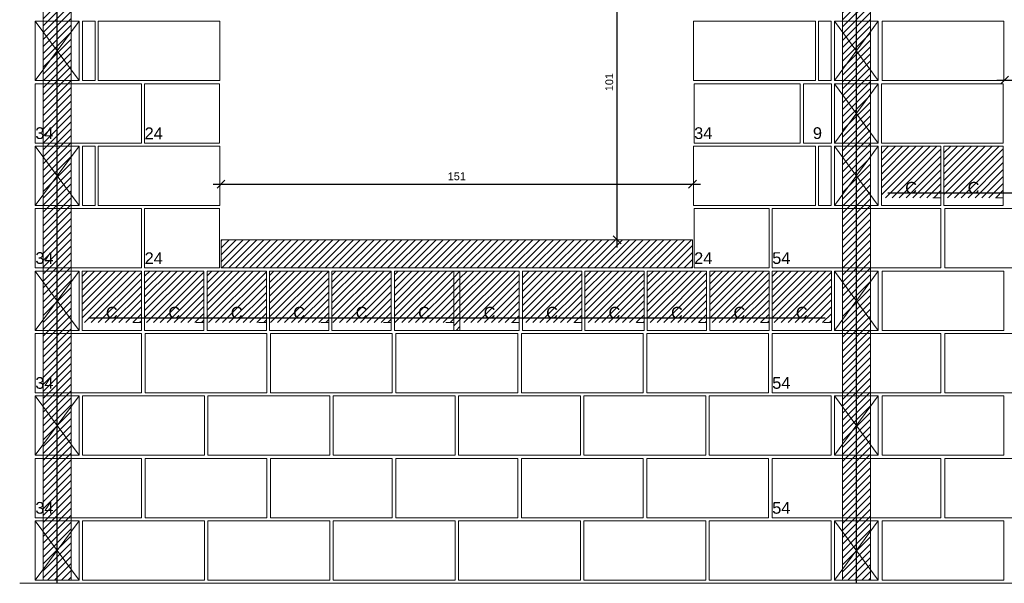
# Model space of a CAD drawing. Header units: millimetres. Extents: x 337 to 624, y -381 to -65.
# Tile 4 of 138: x 350.25 to 362.86, y -344.85 to -337.63. Entities that reach past the tile are written whole.
import ezdxf

# ---------------------------------------------------------------- set-up
doc = ezdxf.new("R2010")
doc.units = ezdxf.units.MM
doc.header["$MEASUREMENT"] = 0
doc.linetypes.add('DOT', pattern=[6.35, 0, -6.35])
doc.layers.get('0').update_dxf_attribs({"lineweight": 5})
for name, color, linetype, lineweight in [('Armadura', 7, 'Continuous', 30), ('Cotas', 7, 'Continuous', 5), ('PA-Ajustes', 8, 'Continuous', 5), ('PA-Graute', 8, 'Continuous', 0), ('PA-Piso', 7, 'Continuous', 20), ('PE-Contrafiamento compensador', 1, 'Continuous', 5), ('PE-Contrafiamento L', 1, 'Continuous', 13), ('PE-Contrafiamento T', 1, 'Continuous', 5), ('PE-Inteiro', 7, 'Continuous', 5), ('PE-Meio canaleta', 5, 'Continuous', 5), ('PE-Pastilha', 3, 'Continuous', 5)]:
    doc.layers.add(name, color=color, linetype=linetype, lineweight=lineweight)
doc.styles.add('Arial', font='arial.ttf')
doc.dimstyles.new('UM_25.000000', dxfattribs={"dimtxt": 0.18, "dimasz": 0.1, "dimexe": 0.1, "dimexo": 0.2, "dimgap": 0, "dimtad": 1, "dimtih": 1, "dimtoh": 1, "dimdec": 1, "dimlfac": 25, "dimzin": 0, "dimdsep": 46, "dimtxsty": 'Standard', "dimcen": 0.09, "dimdle": 0.1, "dimadec": 1, "dimazin": 2, "dimtfac": 1, "dimtdec": 4, "dimtofl": 0, "dimtmove": 0, "dimatfit": 3, "dimfxl": 1, "dimtolj": 1, "dimarcsym": 0})
pattern_1 = [(45, (353.053196, -441.438724), (-0.044194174, 0.044194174), [])]

# ---------------------------------------------------------------- blocks, each defined once
blk = doc.blocks.new('_Oblique')
at = {"color": 0, "linetype": 'ByBlock', "lineweight": -2}
blk.add_line((-0.5, -0.5), (0.5, 0.5), dxfattribs=at)
blk = doc.blocks.new('*D505')
at = {"layer": 'Cotas', "color": 0, "lineweight": -2, "transparency": 16777216}
blk.add_line((357.9, -340.545), (357.9, -336.305), dxfattribs=at)
at = {"layer": 'Defpoints', "color": 0, "transparency": 16777216}
for p in [(357.86, -336.405), (357.9, -336.405), (357.86, -340.445)]:
    blk.add_point(p, dxfattribs=at)
at = {"layer": 'Cotas', "color": 0, "lineweight": -2, "transparency": 16777216, "xscale": 0.1, "yscale": 0.1, "zscale": 0.1}
for p, rotation in [((357.9, -336.405), 90), ((357.9, -340.445), 270)]:
    blk.add_blockref('_Oblique', p, dxfattribs=dict(at, rotation=rotation))
at = {"layer": 'Cotas', "transparency": 16777216, "insert": (357.8, -338.425), "char_height": 0.1, "attachment_point": 5, "rotation": 90, "style": 'Arial'}
blk.add_mtext('\\A1;101', dxfattribs=at)
blk = doc.blocks.new('*D506')
at = {"layer": 'Cotas', "color": 0, "lineweight": -2, "transparency": 16777216}
blk.add_line((352.726, -339.732), (358.966, -339.732), dxfattribs=at)
at = {"layer": 'Defpoints', "color": 0, "transparency": 16777216}
for p in [(352.826, -339.772), (358.866, -339.732), (358.866, -339.772)]:
    blk.add_point(p, dxfattribs=at)
at = {"layer": 'Cotas', "color": 0, "lineweight": -2, "transparency": 16777216, "xscale": 0.1, "yscale": 0.1, "zscale": 0.1, "rotation": 180}
blk.add_blockref('_Oblique', (352.826, -339.732), dxfattribs=at)
at = {"layer": 'Cotas', "color": 0, "lineweight": -2, "transparency": 16777216, "xscale": 0.1, "yscale": 0.1, "zscale": 0.1}
blk.add_blockref('_Oblique', (358.866, -339.732), dxfattribs=at)
at = {"layer": 'Cotas', "transparency": 16777216, "insert": (355.846, -339.632), "char_height": 0.1, "attachment_point": 5, "style": 'Arial'}
blk.add_mtext('\\A1;151', dxfattribs=at)
blk = doc.blocks.new('*D508')
at = {"layer": 'Cotas', "color": 0, "lineweight": -2, "transparency": 16777216}
blk.add_line((362.766, -338.399), (366.206, -338.399), dxfattribs=at)
at = {"layer": 'Defpoints', "color": 0, "transparency": 16777216}
for p in [(366.106, -338.399), (362.866, -338.439), (366.106, -338.439)]:
    blk.add_point(p, dxfattribs=at)
at = {"layer": 'Cotas', "color": 0, "lineweight": -2, "transparency": 16777216, "xscale": 0.1, "yscale": 0.1, "zscale": 0.1, "rotation": 180}
blk.add_blockref('_Oblique', (362.866, -338.399), dxfattribs=at)
at = {"layer": 'Cotas', "color": 0, "lineweight": -2, "transparency": 16777216, "xscale": 0.1, "yscale": 0.1, "zscale": 0.1}
blk.add_blockref('_Oblique', (366.106, -338.399), dxfattribs=at)
at = {"layer": 'Cotas', "transparency": 16777216, "insert": (364.486, -338.299), "char_height": 0.1, "attachment_point": 5, "style": 'Arial'}
blk.add_mtext('\\A1;81', dxfattribs=at)

msp = doc.modelspace()

# ---------------------------------------------------------------- hatches: boundary and pattern name
at = {"layer": 'PA-Ajustes', "linetype": 'Continuous'}
h = msp.add_hatch(dxfattribs=at)
h.set_pattern_fill('ANSI31', color=8, scale=0.5, style=0)
h.set_pattern_definition(pattern_1)
h.paths.add_polyline_path([(352.8263, -340.4453), (358.8663, -340.4453), (358.8663, -340.8053), (352.8263, -340.8053)])
h = msp.add_hatch(dxfattribs=at)
h.set_pattern_fill('ANSI31', color=8, scale=0.5, style=0)
h.set_pattern_definition(pattern_1)
h.paths.add_polyline_path([(355.8062, -340.8453), (355.8062, -341.6053), (355.8862, -341.6053), (355.8862, -340.8453)])
at = {"layer": 'PA-Graute', "linetype": 'Continuous'}
h = msp.add_hatch(dxfattribs=at)
h.set_pattern_fill('ANSI31', color=8, scale=0.5, style=0)
h.set_pattern_definition(pattern_1)
h.paths.add_polyline_path([(350.5462, -335.2453), (350.9062, -335.2453), (350.9062, -344.8053), (350.5462, -344.8053)])
h = msp.add_hatch(dxfattribs=at)
h.set_pattern_fill('ANSI31', color=8, scale=0.5, style=0)
h.set_pattern_definition(pattern_1)
h.paths.add_polyline_path([(360.7862, -335.2453), (361.1462, -335.2453), (361.1462, -344.8053), (360.7862, -344.8053)])
h = msp.add_hatch(dxfattribs=at)
h.set_pattern_fill('ANSI31', color=8, scale=0.5, style=0)
h.set_pattern_definition(pattern_1)
h.paths.add_polyline_path([(361.2862, -339.2453), (362.0462, -339.2453), (362.0462, -339.9053), (361.2862, -339.9053)])
h = msp.add_hatch(dxfattribs=at)
h.set_pattern_fill('ANSI31', color=8, scale=0.5, style=0)
h.set_pattern_definition(pattern_1)
h.paths.add_polyline_path([(362.0862, -339.2453), (362.8462, -339.2453), (362.8462, -339.9053), (362.0862, -339.9053)])
h = msp.add_hatch(dxfattribs=at)
h.set_pattern_fill('ANSI31', color=8, scale=0.5, style=0)
h.set_pattern_definition(pattern_1)
h.paths.add_polyline_path([(351.0462, -340.8453), (351.8062, -340.8453), (351.8062, -341.5053), (351.0462, -341.5053)])
h = msp.add_hatch(dxfattribs=at)
h.set_pattern_fill('ANSI31', color=8, scale=0.5, style=0)
h.set_pattern_definition(pattern_1)
h.paths.add_polyline_path([(351.8462, -340.8453), (352.6062, -340.8453), (352.6062, -341.5053), (351.8462, -341.5053)])
h = msp.add_hatch(dxfattribs=at)
h.set_pattern_fill('ANSI31', color=8, scale=0.5, style=0)
h.set_pattern_definition(pattern_1)
h.paths.add_polyline_path([(352.6462, -340.8453), (353.4062, -340.8453), (353.4062, -341.5053), (352.6462, -341.5053)])
h = msp.add_hatch(dxfattribs=at)
h.set_pattern_fill('ANSI31', color=8, scale=0.5, style=0)
h.set_pattern_definition(pattern_1)
h.paths.add_polyline_path([(353.4462, -340.8453), (354.2062, -340.8453), (354.2062, -341.5053), (353.4462, -341.5053)])
h = msp.add_hatch(dxfattribs=at)
h.set_pattern_fill('ANSI31', color=8, scale=0.5, style=0)
h.set_pattern_definition(pattern_1)
h.paths.add_polyline_path([(354.2462, -340.8453), (355.0062, -340.8453), (355.0062, -341.5053), (354.2462, -341.5053)])
h = msp.add_hatch(dxfattribs=at)
h.set_pattern_fill('ANSI31', color=8, scale=0.5, style=0)
h.set_pattern_definition(pattern_1)
h.paths.add_polyline_path([(355.0462, -340.8453), (355.8062, -340.8453), (355.8062, -341.5053), (355.0462, -341.5053)])
h = msp.add_hatch(dxfattribs=at)
h.set_pattern_fill('ANSI31', color=8, scale=0.5, style=0)
h.set_pattern_definition(pattern_1)
h.paths.add_polyline_path([(355.8862, -340.8453), (356.6462, -340.8453), (356.6462, -341.5053), (355.8862, -341.5053)])
h = msp.add_hatch(dxfattribs=at)
h.set_pattern_fill('ANSI31', color=8, scale=0.5, style=0)
h.set_pattern_definition(pattern_1)
h.paths.add_polyline_path([(356.6862, -340.8453), (357.4462, -340.8453), (357.4462, -341.5053), (356.6862, -341.5053)])
h = msp.add_hatch(dxfattribs=at)
h.set_pattern_fill('ANSI31', color=8, scale=0.5, style=0)
h.set_pattern_definition(pattern_1)
h.paths.add_polyline_path([(357.4862, -340.8453), (358.2462, -340.8453), (358.2462, -341.5053), (357.4862, -341.5053)])
h = msp.add_hatch(dxfattribs=at)
h.set_pattern_fill('ANSI31', color=8, scale=0.5, style=0)
h.set_pattern_definition(pattern_1)
h.paths.add_polyline_path([(358.2862, -340.8453), (359.0462, -340.8453), (359.0462, -341.5053), (358.2862, -341.5053)])
h = msp.add_hatch(dxfattribs=at)
h.set_pattern_fill('ANSI31', color=8, scale=0.5, style=0)
h.set_pattern_definition(pattern_1)
h.paths.add_polyline_path([(359.0862, -340.8453), (359.8462, -340.8453), (359.8462, -341.5053), (359.0862, -341.5053)])
h = msp.add_hatch(dxfattribs=at)
h.set_pattern_fill('ANSI31', color=8, scale=0.5, style=0)
h.set_pattern_definition(pattern_1)
h.paths.add_polyline_path([(359.8862, -340.8453), (360.6462, -340.8453), (360.6462, -341.5053), (359.8862, -341.5053)])

# ---------------------------------------------------------------- linework, layer by layer
at = {"layer": 'Armadura'}
for p, q in [((361.3662, -339.8453), (367.6062, -339.8453)), ((351.1262, -341.4453), (360.5662, -341.4453))]:
    msp.add_line(p, q, dxfattribs=at)
for points in [[(350.7262, -344.8453), (350.7262, -331.7653)], [(360.9662, -344.8453), (360.9662, -331.7653)]]:
    msp.add_lwpolyline(points, dxfattribs=at)
at = {"layer": 'PA-Ajustes', "linetype": 'Continuous'}
for points in [[(352.8263, -340.4453), (358.8663, -340.4453), (358.8663, -340.8053), (352.8263, -340.8053)], [(355.8062, -340.8453), (355.8062, -341.6053), (355.8862, -341.6053), (355.8862, -340.8453)]]:
    msp.add_lwpolyline(points, close=True, dxfattribs=at)
at = {"layer": 'PA-Graute', "color": 8, "linetype": 'Continuous'}
for points in [[(350.5462, -335.2453), (350.9062, -335.2453), (350.9062, -344.8053), (350.5462, -344.8053)], [(360.7862, -335.2453), (361.1462, -335.2453), (361.1462, -344.8053), (360.7862, -344.8053)]]:
    msp.add_lwpolyline(points, close=True, dxfattribs=at)
at = {"layer": 'PA-Piso'}
msp.add_line((350.2462, -344.8453), (379.2866, -344.8453), dxfattribs=at)
at = {"layer": 'PE-Contrafiamento compensador', "linetype": 'Continuous'}
for p, q in [((351.8462, -338.4453), (352.8062, -338.4453)), ((351.8462, -339.2053), (351.8462, -338.4453)), ((352.8062, -338.4453), (352.8062, -339.2053)), ((352.8062, -339.2053), (351.8462, -339.2053)), ((351.8462, -340.0453), (352.8062, -340.0453)), ((351.8462, -340.8053), (351.8462, -340.0453)), ((352.8062, -340.0453), (352.8062, -340.8053)), ((358.8862, -340.0453), (359.8462, -340.0453)), ((358.8862, -340.8053), (358.8862, -340.0453)), ((359.8462, -340.0453), (359.8462, -340.8053)), ((352.8062, -340.8053), (351.8462, -340.8053)), ((359.8462, -340.8053), (358.8862, -340.8053))]:
    msp.add_line(p, q, dxfattribs=at)
at = {"layer": 'PE-Contrafiamento L', "linetype": 'Continuous'}
for p, q in [((350.4462, -338.4053), (350.4462, -337.6453)), ((350.4462, -337.6453), (351.0062, -337.6453)), ((351.0062, -337.6453), (350.4462, -338.4053)), ((351.0062, -338.4053), (350.4462, -337.6453)), ((350.4462, -337.6453), (351.0062, -337.6453)), ((351.0062, -337.6453), (351.0062, -338.4053)), ((360.6862, -337.6453), (361.2462, -337.6453)), ((360.6862, -338.4053), (361.2462, -337.6453)), ((361.2462, -337.6453), (360.6862, -337.6453)), ((360.6862, -337.6453), (361.2462, -338.4053)), ((360.6862, -338.4053), (360.6862, -337.6453)), ((361.2462, -337.6453), (361.2462, -338.4053)), ((351.0062, -338.4053), (350.4462, -338.4053)), ((350.4462, -338.4053), (351.0062, -338.4053)), ((361.2462, -338.4053), (360.6862, -338.4053)), ((361.2462, -338.4053), (360.6862, -338.4053)), ((350.4462, -338.4453), (351.8062, -338.4453)), ((350.4462, -339.2053), (350.4462, -338.4453)), ((351.8062, -338.4453), (351.8062, -339.2053)), ((358.8862, -338.4453), (360.2462, -338.4453)), ((358.8862, -339.2053), (358.8862, -338.4453)), ((360.2462, -338.4453), (360.2462, -339.2053)), ((351.8062, -339.2053), (350.4462, -339.2053)), ((350.4462, -340.0053), (350.4462, -339.2453)), ((350.4462, -339.2453), (351.0062, -339.2453)), ((351.0062, -339.2453), (350.4462, -340.0053)), ((351.0062, -340.0053), (350.4462, -339.2453)), ((350.4462, -339.2453), (351.0062, -339.2453)), ((351.0062, -339.2453), (351.0062, -340.0053)), ((360.2462, -339.2053), (358.8862, -339.2053)), ((360.6862, -339.2453), (361.2462, -339.2453)), ((360.6862, -340.0053), (361.2462, -339.2453)), ((361.2462, -339.2453), (360.6862, -339.2453)), ((360.6862, -339.2453), (361.2462, -340.0053)), ((360.6862, -340.0053), (360.6862, -339.2453)), ((361.2462, -339.2453), (361.2462, -340.0053)), ((351.0062, -340.0053), (350.4462, -340.0053)), ((350.4462, -340.0053), (351.0062, -340.0053)), ((350.4462, -340.0453), (351.8062, -340.0453)), ((350.4462, -340.8053), (350.4462, -340.0453)), ((351.8062, -340.0453), (351.8062, -340.8053)), ((361.2462, -340.0053), (360.6862, -340.0053)), ((361.2462, -340.0053), (360.6862, -340.0053)), ((351.8062, -340.8053), (350.4462, -340.8053)), ((350.4462, -341.6053), (350.4462, -340.8453)), ((350.4462, -340.8453), (351.0062, -340.8453)), ((351.0062, -340.8453), (350.4462, -341.6053)), ((351.0062, -341.6053), (350.4462, -340.8453)), ((350.4462, -340.8453), (351.0062, -340.8453)), ((351.0062, -340.8453), (351.0062, -341.6053)), ((351.0062, -341.6053), (350.4462, -341.6053)), ((350.4462, -341.6053), (351.0062, -341.6053)), ((350.4462, -341.6453), (351.8062, -341.6453)), ((350.4462, -342.4053), (350.4462, -341.6453)), ((351.8062, -341.6453), (351.8062, -342.4053)), ((351.8062, -342.4053), (350.4462, -342.4053)), ((350.4462, -343.2053), (350.4462, -342.4453)), ((350.4462, -342.4453), (351.0062, -342.4453)), ((351.0062, -342.4453), (350.4462, -343.2053)), ((351.0062, -343.2053), (350.4462, -342.4453)), ((350.4462, -342.4453), (351.0062, -342.4453)), ((351.0062, -342.4453), (351.0062, -343.2053)), ((360.6862, -342.4453), (361.2462, -342.4453)), ((360.6862, -343.2053), (361.2462, -342.4453)), ((361.2462, -342.4453), (360.6862, -342.4453)), ((360.6862, -342.4453), (361.2462, -343.2053)), ((360.6862, -343.2053), (360.6862, -342.4453)), ((361.2462, -342.4453), (361.2462, -343.2053)), ((351.0062, -343.2053), (350.4462, -343.2053)), ((350.4462, -343.2053), (351.0062, -343.2053)), ((361.2462, -343.2053), (360.6862, -343.2053)), ((361.2462, -343.2053), (360.6862, -343.2053)), ((350.4462, -343.2453), (351.8062, -343.2453)), ((350.4462, -344.0053), (350.4462, -343.2453)), ((351.8062, -343.2453), (351.8062, -344.0053)), ((351.8062, -344.0053), (350.4462, -344.0053)), ((350.4462, -344.8053), (350.4462, -344.0453)), ((350.4462, -344.0453), (351.0062, -344.0453)), ((351.0062, -344.0453), (350.4462, -344.8053)), ((351.0062, -344.8053), (350.4462, -344.0453)), ((350.4462, -344.0453), (351.0062, -344.0453)), ((351.0062, -344.0453), (351.0062, -344.8053)), ((360.6862, -344.0453), (361.2462, -344.0453)), ((360.6862, -344.8053), (361.2462, -344.0453)), ((361.2462, -344.0453), (360.6862, -344.0453)), ((360.6862, -344.0453), (361.2462, -344.8053)), ((360.6862, -344.8053), (360.6862, -344.0453)), ((361.2462, -344.0453), (361.2462, -344.8053)), ((351.0062, -344.8053), (350.4462, -344.8053)), ((350.4462, -344.8053), (351.0062, -344.8053)), ((361.2462, -344.8053), (360.6862, -344.8053)), ((361.2462, -344.8053), (360.6862, -344.8053))]:
    msp.add_line(p, q, dxfattribs=at)
at = {"layer": 'PE-Contrafiamento T', "linetype": 'Continuous'}
for p, q in [((359.8862, -340.8053), (359.8862, -340.0453)), ((359.8862, -340.0453), (362.0462, -340.0453)), ((362.0462, -340.0453), (362.0462, -340.8053)), ((362.0462, -340.8053), (359.8862, -340.8053)), ((359.8862, -342.4053), (359.8862, -341.6453)), ((359.8862, -341.6453), (362.0462, -341.6453)), ((362.0462, -341.6453), (362.0462, -342.4053)), ((362.0462, -342.4053), (359.8862, -342.4053)), ((359.8862, -344.0053), (359.8862, -343.2453)), ((359.8862, -343.2453), (362.0462, -343.2453)), ((362.0462, -343.2453), (362.0462, -344.0053)), ((362.0462, -344.0053), (359.8862, -344.0053))]:
    msp.add_line(p, q, dxfattribs=at)
at = {"layer": 'PE-Inteiro', "linetype": 'Continuous'}
for p, q in [((351.2519, -337.6453), (352.8119, -337.6453)), ((351.2519, -338.4053), (351.2519, -337.6453)), ((352.8119, -337.6453), (352.8119, -338.4053)), ((358.8805, -337.6453), (360.4405, -337.6453)), ((358.8805, -338.4053), (358.8805, -337.6453)), ((360.4405, -337.6453), (360.4405, -338.4053)), ((361.2942, -337.6453), (362.8542, -337.6453)), ((361.2942, -338.4053), (361.2942, -337.6453)), ((362.8542, -337.6453), (362.8542, -338.4053)), ((352.8119, -338.4053), (351.2519, -338.4053)), ((360.4405, -338.4053), (358.8805, -338.4053)), ((362.8542, -338.4053), (361.2942, -338.4053)), ((361.2862, -338.4453), (362.8462, -338.4453)), ((361.2862, -339.2053), (361.2862, -338.4453)), ((362.8462, -338.4453), (362.8462, -339.2053)), ((351.2519, -339.2453), (352.8119, -339.2453)), ((351.2519, -340.0053), (351.2519, -339.2453)), ((352.8119, -339.2453), (352.8119, -340.0053)), ((358.8805, -339.2453), (360.4405, -339.2453)), ((358.8805, -340.0053), (358.8805, -339.2453)), ((360.4405, -339.2453), (360.4405, -340.0053)), ((362.8462, -339.2053), (361.2862, -339.2053)), ((352.8119, -340.0053), (351.2519, -340.0053)), ((360.4405, -340.0053), (358.8805, -340.0053)), ((362.0962, -340.0453), (363.6562, -340.0453)), ((362.0962, -340.8053), (362.0962, -340.0453)), ((363.6562, -340.8053), (362.0962, -340.8053)), ((361.2942, -340.8453), (362.8542, -340.8453)), ((361.2942, -341.6053), (361.2942, -340.8453)), ((362.8542, -340.8453), (362.8542, -341.6053)), ((351.8529, -341.6453), (353.4129, -341.6453)), ((351.8529, -342.4053), (351.8529, -341.6453)), ((353.4129, -341.6453), (353.4129, -342.4053)), ((353.4596, -341.6453), (355.0196, -341.6453)), ((353.4596, -342.4053), (353.4596, -341.6453)), ((355.0196, -341.6453), (355.0196, -342.4053)), ((355.0662, -341.6453), (356.6262, -341.6453)), ((355.0662, -342.4053), (355.0662, -341.6453)), ((356.6262, -341.6453), (356.6262, -342.4053)), ((356.6729, -341.6453), (358.2329, -341.6453)), ((356.6729, -342.4053), (356.6729, -341.6453)), ((358.2329, -341.6453), (358.2329, -342.4053)), ((358.2796, -341.6453), (359.8396, -341.6453)), ((358.2796, -342.4053), (358.2796, -341.6453)), ((359.8396, -341.6453), (359.8396, -342.4053)), ((362.8542, -341.6053), (361.2942, -341.6053)), ((362.0962, -341.6453), (363.6562, -341.6453)), ((362.0962, -342.4053), (362.0962, -341.6453)), ((351.0519, -342.4453), (352.6119, -342.4453)), ((351.0519, -343.2053), (351.0519, -342.4453)), ((353.4129, -342.4053), (351.8529, -342.4053)), ((352.6119, -342.4453), (352.6119, -343.2053)), ((352.6577, -342.4453), (354.2177, -342.4453)), ((352.6577, -343.2053), (352.6577, -342.4453)), ((355.0196, -342.4053), (353.4596, -342.4053)), ((354.2177, -342.4453), (354.2177, -343.2053)), ((354.2634, -342.4453), (355.8234, -342.4453)), ((354.2634, -343.2053), (354.2634, -342.4453)), ((356.6262, -342.4053), (355.0662, -342.4053)), ((355.8234, -342.4453), (355.8234, -343.2053)), ((355.8691, -342.4453), (357.4291, -342.4453)), ((355.8691, -343.2053), (355.8691, -342.4453)), ((358.2329, -342.4053), (356.6729, -342.4053)), ((357.4291, -342.4453), (357.4291, -343.2053)), ((357.4748, -342.4453), (359.0348, -342.4453)), ((357.4748, -343.2053), (357.4748, -342.4453)), ((359.8396, -342.4053), (358.2796, -342.4053)), ((359.0348, -342.4453), (359.0348, -343.2053)), ((359.0805, -342.4453), (360.6405, -342.4453)), ((359.0805, -343.2053), (359.0805, -342.4453)), ((360.6405, -342.4453), (360.6405, -343.2053)), ((361.2942, -342.4453), (362.8542, -342.4453)), ((361.2942, -343.2053), (361.2942, -342.4453)), ((363.6562, -342.4053), (362.0962, -342.4053)), ((362.8542, -342.4453), (362.8542, -343.2053)), ((352.6119, -343.2053), (351.0519, -343.2053)), ((354.2177, -343.2053), (352.6577, -343.2053)), ((355.8234, -343.2053), (354.2634, -343.2053)), ((357.4291, -343.2053), (355.8691, -343.2053)), ((359.0348, -343.2053), (357.4748, -343.2053)), ((360.6405, -343.2053), (359.0805, -343.2053)), ((362.8542, -343.2053), (361.2942, -343.2053)), ((351.8529, -343.2453), (353.4129, -343.2453)), ((351.8529, -344.0053), (351.8529, -343.2453)), ((353.4129, -343.2453), (353.4129, -344.0053)), ((353.4596, -343.2453), (355.0196, -343.2453)), ((353.4596, -344.0053), (353.4596, -343.2453)), ((355.0196, -343.2453), (355.0196, -344.0053)), ((355.0662, -343.2453), (356.6262, -343.2453)), ((355.0662, -344.0053), (355.0662, -343.2453)), ((356.6262, -343.2453), (356.6262, -344.0053)), ((356.6729, -343.2453), (358.2329, -343.2453)), ((356.6729, -344.0053), (356.6729, -343.2453)), ((358.2329, -343.2453), (358.2329, -344.0053)), ((358.2796, -343.2453), (359.8396, -343.2453)), ((358.2796, -344.0053), (358.2796, -343.2453)), ((359.8396, -343.2453), (359.8396, -344.0053)), ((362.0962, -343.2453), (363.6562, -343.2453)), ((362.0962, -344.0053), (362.0962, -343.2453)), ((351.0519, -344.0453), (352.6119, -344.0453)), ((351.0519, -344.8053), (351.0519, -344.0453)), ((353.4129, -344.0053), (351.8529, -344.0053)), ((352.6119, -344.0453), (352.6119, -344.8053)), ((352.6577, -344.0453), (354.2177, -344.0453)), ((352.6577, -344.8053), (352.6577, -344.0453)), ((355.0196, -344.0053), (353.4596, -344.0053)), ((354.2177, -344.0453), (354.2177, -344.8053)), ((354.2634, -344.0453), (355.8234, -344.0453)), ((354.2634, -344.8053), (354.2634, -344.0453)), ((356.6262, -344.0053), (355.0662, -344.0053)), ((355.8234, -344.0453), (355.8234, -344.8053)), ((355.8691, -344.0453), (357.4291, -344.0453)), ((355.8691, -344.8053), (355.8691, -344.0453)), ((358.2329, -344.0053), (356.6729, -344.0053)), ((357.4291, -344.0453), (357.4291, -344.8053)), ((357.4748, -344.0453), (359.0348, -344.0453)), ((357.4748, -344.8053), (357.4748, -344.0453)), ((359.8396, -344.0053), (358.2796, -344.0053)), ((359.0348, -344.0453), (359.0348, -344.8053)), ((359.0805, -344.0453), (360.6405, -344.0453)), ((359.0805, -344.8053), (359.0805, -344.0453)), ((360.6405, -344.0453), (360.6405, -344.8053)), ((361.2942, -344.0453), (362.8542, -344.0453)), ((361.2942, -344.8053), (361.2942, -344.0453)), ((363.6562, -344.0053), (362.0962, -344.0053)), ((362.8542, -344.0453), (362.8542, -344.8053)), ((352.6119, -344.8053), (351.0519, -344.8053)), ((354.2177, -344.8053), (352.6577, -344.8053)), ((355.8234, -344.8053), (354.2634, -344.8053)), ((357.4291, -344.8053), (355.8691, -344.8053)), ((359.0348, -344.8053), (357.4748, -344.8053)), ((360.6405, -344.8053), (359.0805, -344.8053)), ((362.8542, -344.8053), (361.2942, -344.8053))]:
    msp.add_line(p, q, dxfattribs=at)
at = {"layer": 'PE-Meio canaleta', "linetype": 'Continuous'}
for p, q in [((360.6862, -338.4453), (361.2462, -338.4453)), ((360.6862, -339.2053), (361.2462, -338.4453)), ((361.2462, -338.4453), (360.6862, -338.4453)), ((360.6862, -338.4453), (361.2462, -339.2053)), ((360.6862, -339.2053), (360.6862, -338.4453)), ((361.2462, -338.4453), (361.2462, -339.2053)), ((361.2462, -339.2053), (360.6862, -339.2053)), ((361.2462, -339.2053), (360.6862, -339.2053)), ((361.2862, -339.2453), (362.0462, -339.2453)), ((361.2862, -340.0053), (361.2862, -339.2453)), ((362.0462, -339.2453), (362.0462, -340.0053)), ((362.0862, -339.2453), (362.8462, -339.2453)), ((362.0862, -340.0053), (362.0862, -339.2453)), ((362.8462, -339.2453), (362.8462, -340.0053)), ((362.0462, -340.0053), (361.2862, -340.0053)), ((362.8462, -340.0053), (362.0862, -340.0053)), ((351.0462, -340.8453), (351.8062, -340.8453)), ((351.0462, -341.6053), (351.0462, -340.8453)), ((351.8062, -340.8453), (351.8062, -341.6053)), ((351.8462, -340.8453), (352.6062, -340.8453)), ((351.8462, -341.6053), (351.8462, -340.8453)), ((352.6062, -340.8453), (352.6062, -341.6053)), ((352.6462, -340.8453), (353.4062, -340.8453)), ((352.6462, -341.6053), (352.6462, -340.8453)), ((353.4062, -340.8453), (353.4062, -341.6053)), ((353.4462, -340.8453), (354.2062, -340.8453)), ((353.4462, -341.6053), (353.4462, -340.8453)), ((354.2062, -340.8453), (354.2062, -341.6053)), ((354.2462, -340.8453), (355.0062, -340.8453)), ((354.2462, -341.6053), (354.2462, -340.8453)), ((355.0062, -340.8453), (355.0062, -341.6053)), ((355.0462, -340.8453), (355.8062, -340.8453)), ((355.0462, -341.6053), (355.0462, -340.8453)), ((355.8062, -340.8453), (355.8062, -341.6053)), ((355.8862, -340.8453), (356.6462, -340.8453)), ((355.8862, -341.6053), (355.8862, -340.8453)), ((356.6462, -340.8453), (356.6462, -341.6053)), ((356.6862, -340.8453), (357.4462, -340.8453)), ((356.6862, -341.6053), (356.6862, -340.8453)), ((357.4462, -340.8453), (357.4462, -341.6053)), ((357.4862, -340.8453), (358.2462, -340.8453)), ((357.4862, -341.6053), (357.4862, -340.8453)), ((358.2462, -340.8453), (358.2462, -341.6053)), ((358.2862, -340.8453), (359.0462, -340.8453)), ((358.2862, -341.6053), (358.2862, -340.8453)), ((359.0462, -340.8453), (359.0462, -341.6053)), ((359.0862, -340.8453), (359.8462, -340.8453)), ((359.0862, -341.6053), (359.0862, -340.8453)), ((359.8462, -340.8453), (359.8462, -341.6053)), ((359.8862, -340.8453), (360.6462, -340.8453)), ((359.8862, -341.6053), (359.8862, -340.8453)), ((360.6462, -340.8453), (360.6462, -341.6053)), ((360.6862, -340.8453), (361.2462, -340.8453)), ((360.6862, -341.6053), (361.2462, -340.8453)), ((361.2462, -340.8453), (360.6862, -340.8453)), ((360.6862, -340.8453), (361.2462, -341.6053)), ((360.6862, -341.6053), (360.6862, -340.8453)), ((361.2462, -340.8453), (361.2462, -341.6053)), ((351.8062, -341.6053), (351.0462, -341.6053)), ((352.6062, -341.6053), (351.8462, -341.6053)), ((353.4062, -341.6053), (352.6462, -341.6053)), ((354.2062, -341.6053), (353.4462, -341.6053)), ((355.0062, -341.6053), (354.2462, -341.6053)), ((355.8062, -341.6053), (355.0462, -341.6053)), ((356.6462, -341.6053), (355.8862, -341.6053)), ((357.4462, -341.6053), (356.6862, -341.6053)), ((358.2462, -341.6053), (357.4862, -341.6053)), ((359.0462, -341.6053), (358.2862, -341.6053)), ((359.8462, -341.6053), (359.0862, -341.6053)), ((360.6462, -341.6053), (359.8862, -341.6053)), ((361.2462, -341.6053), (360.6862, -341.6053)), ((361.2462, -341.6053), (360.6862, -341.6053))]:
    msp.add_line(p, q, dxfattribs=at)
at = {"layer": 'PE-Meio canaleta', "color": 5, "linetype": 'DOT', "lineweight": 5}
for p, q in [((361.2862, -339.2453), (362.0462, -339.2453)), ((361.2862, -339.9053), (361.2862, -339.2453)), ((362.0462, -339.2453), (362.0462, -339.9053)), ((362.0862, -339.2453), (362.8462, -339.2453)), ((362.0862, -339.9053), (362.0862, -339.2453)), ((362.8462, -339.2453), (362.8462, -339.9053)), ((362.0462, -339.9053), (361.2862, -339.9053)), ((362.8462, -339.9053), (362.0862, -339.9053)), ((351.0462, -340.8453), (351.8062, -340.8453)), ((351.0462, -341.5053), (351.0462, -340.8453)), ((351.8062, -340.8453), (351.8062, -341.5053)), ((351.8462, -340.8453), (352.6062, -340.8453)), ((351.8462, -341.5053), (351.8462, -340.8453)), ((352.6062, -340.8453), (352.6062, -341.5053)), ((352.6462, -340.8453), (353.4062, -340.8453)), ((352.6462, -341.5053), (352.6462, -340.8453)), ((353.4062, -340.8453), (353.4062, -341.5053)), ((353.4462, -340.8453), (354.2062, -340.8453)), ((353.4462, -341.5053), (353.4462, -340.8453)), ((354.2062, -340.8453), (354.2062, -341.5053)), ((354.2462, -340.8453), (355.0062, -340.8453)), ((354.2462, -341.5053), (354.2462, -340.8453)), ((355.0062, -340.8453), (355.0062, -341.5053)), ((355.0462, -340.8453), (355.8062, -340.8453)), ((355.0462, -341.5053), (355.0462, -340.8453)), ((355.8062, -340.8453), (355.8062, -341.5053)), ((355.8862, -340.8453), (356.6462, -340.8453)), ((355.8862, -341.5053), (355.8862, -340.8453)), ((356.6462, -340.8453), (356.6462, -341.5053)), ((356.6862, -340.8453), (357.4462, -340.8453)), ((356.6862, -341.5053), (356.6862, -340.8453)), ((357.4462, -340.8453), (357.4462, -341.5053)), ((357.4862, -340.8453), (358.2462, -340.8453)), ((357.4862, -341.5053), (357.4862, -340.8453)), ((358.2462, -340.8453), (358.2462, -341.5053)), ((358.2862, -340.8453), (359.0462, -340.8453)), ((358.2862, -341.5053), (358.2862, -340.8453)), ((359.0462, -340.8453), (359.0462, -341.5053)), ((359.0862, -340.8453), (359.8462, -340.8453)), ((359.0862, -341.5053), (359.0862, -340.8453)), ((359.8462, -340.8453), (359.8462, -341.5053)), ((359.8862, -340.8453), (360.6462, -340.8453)), ((359.8862, -341.5053), (359.8862, -340.8453)), ((360.6462, -340.8453), (360.6462, -341.5053)), ((351.8062, -341.5053), (351.0462, -341.5053)), ((352.6062, -341.5053), (351.8462, -341.5053)), ((353.4062, -341.5053), (352.6462, -341.5053)), ((354.2062, -341.5053), (353.4462, -341.5053)), ((355.0062, -341.5053), (354.2462, -341.5053)), ((355.8062, -341.5053), (355.0462, -341.5053)), ((356.6462, -341.5053), (355.8862, -341.5053)), ((357.4462, -341.5053), (356.6862, -341.5053)), ((358.2462, -341.5053), (357.4862, -341.5053)), ((359.0462, -341.5053), (358.2862, -341.5053)), ((359.8462, -341.5053), (359.0862, -341.5053)), ((360.6462, -341.5053), (359.8862, -341.5053))]:
    msp.add_line(p, q, dxfattribs=at)
at = {"layer": 'PE-Pastilha', "linetype": 'Continuous'}
for p, q in [((351.0519, -337.6453), (351.2119, -337.6453)), ((351.0519, -338.4053), (351.0519, -337.6453)), ((351.2119, -337.6453), (351.2119, -338.4053)), ((360.4805, -337.6453), (360.6405, -337.6453)), ((360.4805, -338.4053), (360.4805, -337.6453)), ((360.6405, -337.6453), (360.6405, -338.4053)), ((351.2119, -338.4053), (351.0519, -338.4053)), ((360.6405, -338.4053), (360.4805, -338.4053)), ((360.2862, -338.4453), (360.6462, -338.4453)), ((360.2862, -339.2053), (360.2862, -338.4453)), ((360.6462, -338.4453), (360.6462, -339.2053)), ((351.0519, -339.2453), (351.2119, -339.2453)), ((351.0519, -340.0053), (351.0519, -339.2453)), ((351.2119, -339.2453), (351.2119, -340.0053)), ((360.6462, -339.2053), (360.2862, -339.2053)), ((360.4805, -339.2453), (360.6405, -339.2453)), ((360.4805, -340.0053), (360.4805, -339.2453)), ((360.6405, -339.2453), (360.6405, -340.0053)), ((351.2119, -340.0053), (351.0519, -340.0053)), ((360.6405, -340.0053), (360.4805, -340.0053))]:
    msp.add_line(p, q, dxfattribs=at)

# ---------------------------------------------------------------- texts
at = {"layer": 'PE-Contrafiamento compensador', "char_height": 0.15, "width": 0.467606, "attachment_point": 7, "line_spacing_factor": 0.9, "style": 'Arial'}
for insert in [(351.8466, -339.1558), (351.8466, -340.7558), (358.8866, -340.7558)]:
    msp.add_mtext('24', dxfattribs=dict(at, insert=insert))
at = {"layer": 'PE-Contrafiamento L', "char_height": 0.15, "width": 0.467606, "attachment_point": 7, "line_spacing_factor": 0.9, "style": 'Arial'}
for insert in [(350.4466, -339.1558), (358.8866, -339.1558), (350.4466, -340.7558), (350.4466, -342.3558), (350.4466, -343.9558)]:
    msp.add_mtext('34', dxfattribs=dict(at, insert=insert))
at = {"layer": 'PE-Contrafiamento T', "char_height": 0.15, "width": 0.467606, "attachment_point": 7, "line_spacing_factor": 0.9, "style": 'Arial'}
for insert in [(359.8866, -340.7558), (359.8866, -342.3558), (359.8866, -343.9558)]:
    msp.add_mtext('54', dxfattribs=dict(at, insert=insert))
at = {"layer": 'PE-Meio canaleta', "char_height": 0.15, "width": 0.304344, "attachment_point": 8, "line_spacing_factor": 0.9, "style": 'Arial'}
for insert in [(361.6662, -339.8558), (362.4662, -339.8558), (351.4262, -341.4558), (352.2262, -341.4558), (353.0262, -341.4558), (353.8262, -341.4558), (354.6262, -341.4558), (355.4262, -341.4558), (356.2662, -341.4558), (357.0662, -341.4558), (357.8662, -341.4558), (358.6662, -341.4558), (359.4662, -341.4558), (360.2662, -341.4558)]:
    msp.add_mtext('C', dxfattribs=dict(at, insert=insert))
at = {"layer": 'PE-Pastilha', "insert": (360.4662, -339.1558), "char_height": 0.15, "width": 0.234603, "attachment_point": 8, "line_spacing_factor": 0.9, "style": 'Arial'}
msp.add_mtext('9', dxfattribs=at)

# ---------------------------------------------------------------- dimensions: what is measured, and where the dimension line sits
at = {"layer": 'Cotas'}
dim = msp.add_linear_dim(base=(357.8996, -336.4053), p1=(357.8596, -340.4453), p2=(357.8596, -336.4053), angle=90, dimstyle='UM_25.000000', override={"dimtxt": 0.1, "dimasz": 0.1, "dimexe": 0.1, "dimexo": 0.1, "dimtad": 1, "dimtih": 0, "dimtoh": 0, "dimdec": 1, "dimlfac": 25, "dimzin": 8, "dimtxsty": 'Arial', "dimblk": 'Oblique', "dimblk1": 'Oblique', "dimblk2": 'Oblique', "dimsah": 1, "dimdle": 0.1, "dimse1": 1, "dimse2": 1, "dimclrt": 256, "dimadec": 1, "dimazin": 3, "dimtmove": 2, "dimldrblk": 'Oblique'}, dxfattribs=at)
dim.commit()
dim.dimension.update_dxf_attribs({"geometry": '*D505', "text_midpoint": (357.7996, -338.4253), "dimtype": 160, "text_rotation": 90})
for base, p1, p2, picture, middle in [((366.1063, -338.3987), (362.8663, -338.4387), (366.1063, -338.4387), '*D508', (364.4863, -338.2987)), ((358.8663, -339.732), (352.8263, -339.772), (358.8663, -339.772), '*D506', (355.8463, -339.632))]:
    dim = msp.add_linear_dim(base=base, p1=p1, p2=p2, dimstyle='UM_25.000000', override={"dimtxt": 0.1, "dimasz": 0.1, "dimexe": 0.1, "dimexo": 0.1, "dimtad": 1, "dimtih": 0, "dimtoh": 0, "dimdec": 1, "dimlfac": 25, "dimzin": 8, "dimtxsty": 'Arial', "dimblk": 'Oblique', "dimblk1": 'Oblique', "dimblk2": 'Oblique', "dimsah": 1, "dimdle": 0.1, "dimse1": 1, "dimse2": 1, "dimclrt": 256, "dimadec": 1, "dimazin": 3, "dimtmove": 2, "dimldrblk": 'Oblique'}, dxfattribs=at)
    dim.commit()
    dim.dimension.update_dxf_attribs({"geometry": picture, "text_midpoint": middle, "dimtype": 160})

doc.saveas('drawing.dxf')
